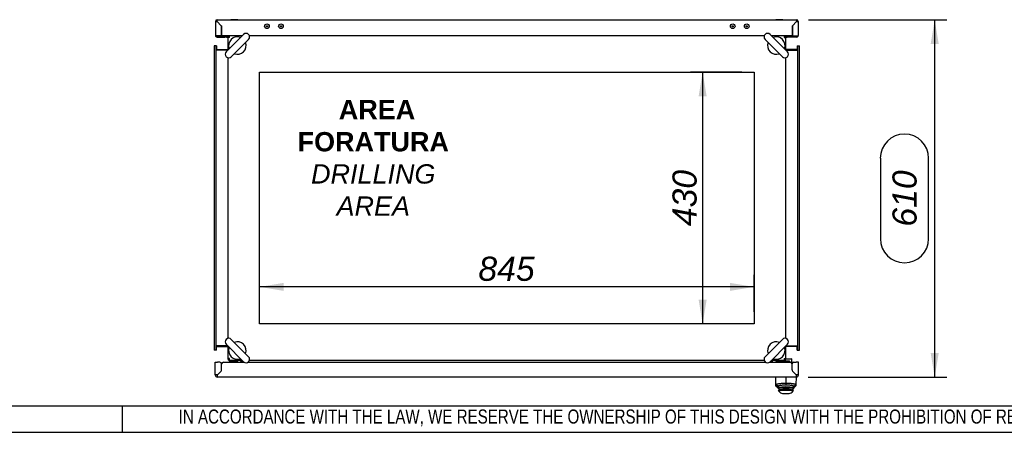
# Paper-space layout 'Layout1' of a CAD drawing. Extents: x 94 to 6181, y 158 to 4314.
# Tile 6 of 11: x 3024 to 4706, y 164 to 869. Entities that reach past the tile are written whole.
import ezdxf
from ezdxf.lldxf.tags import DXFTag

# ---------------------------------------------------------------- set-up
doc = ezdxf.new("R2010")
doc.units = 0
doc.header["$LTSCALE"] = 15
doc.layers.get('0').update_dxf_attribs({"linetype": 'CONTINUOUS'})
for name, color, linetype in [('_TRANSLATION', 7, 'CONTINUOUS'), ('AE00100_03', 7, 'CONTINUOUS'), ('AE00198_03', 7, 'CONTINUOUS'), ('AE00219_03', 7, 'CONTINUOUS'), ('AE00715_01', 7, 'CONTINUOUS'), ('AE00992_10', 7, 'CONTINUOUS'), ('AE00992_31', 7, 'CONTINUOUS'), ('DEFAULT', 7, 'CONTINUOUS'), ('DV4__TRANSLATION', 7, 'CONTINUOUS'), ('F0000000_08', 7, 'CONTINUOUS'), ('F0000000_12', 7, 'CONTINUOUS'), ('F0000000_13', 7, 'CONTINUOUS'), ('F0000000_27', 7, 'CONTINUOUS'), ('F0000000_28', 7, 'CONTINUOUS'), ('F0000001_24', 7, 'CONTINUOUS'), ('M0000000_14', 7, 'CONTINUOUS'), ('M0000000_37', 7, 'CONTINUOUS'), ('M0000000_39', 7, 'CONTINUOUS'), ('M0000000_53', 7, 'CONTINUOUS'), ('M0000000_63', 7, 'CONTINUOUS')]:
    doc.layers.add(name, color=color, linetype=linetype)
doc.styles.add('SEACAD_ARIAL', font='arial.ttf')
doc.styles.add('SEACAD_ARIALI', font='ariali.ttf')
tags = doc.linetypes.add('CENTER2', pattern=[28.575, 19.05, -3.175, 3.175, -3.175]).pattern_tags.tags
tags[10:11] = [DXFTag(74, 4), DXFTag(75, 0), DXFTag(340, '0'), DXFTag(46, 0.0), DXFTag(50, 0.0), DXFTag(44, 0.0), DXFTag(45, 0.0)]
tags[8:9] = [DXFTag(74, 4), DXFTag(75, 0), DXFTag(340, '0'), DXFTag(46, 0.0), DXFTag(50, 0.0), DXFTag(44, 0.0), DXFTag(45, 0.0)]
tags[6:7] = [DXFTag(74, 4), DXFTag(75, 0), DXFTag(340, '0'), DXFTag(46, 0.0), DXFTag(50, 0.0), DXFTag(44, 0.0), DXFTag(45, 0.0)]
tags[4:5] = [DXFTag(74, 4), DXFTag(75, 0), DXFTag(340, '0'), DXFTag(46, 0.0), DXFTag(50, 0.0), DXFTag(44, 0.0), DXFTag(45, 0.0)]
doc.dimstyles.new('ISO', dxfattribs={"dimtxt": 13.75, "dimasz": 13.75, "dimexe": 6.875, "dimexo": 6.875, "dimgap": 3.4375, "dimtad": 1, "dimdec": 1, "dimtxsty": 'SEACAD_ARIAL', "dimblk1": '_SE_FILLED', "dimblk2": '_SE_FILLED', "dimsah": 1, "dimcen": 6.875, "dimazin": 3, "dimtfac": 0.7, "dimtdec": 3, "dimtmove": 0, "dimatfit": 3})

# ---------------------------------------------------------------- blocks, each defined once
blk = doc.blocks.new('DMBLK51')
at = {"layer": '_TRANSLATION', "linetype": 'CONTINUOUS'}
for points in [[(3475, 419.6), (3433.7, 412.8), (3475, 405.9)], [(4237.5, 419.6), (4237.5, 405.9), (4278.7, 412.8)]]:
    blk.add_hatch(color=7, dxfattribs=at).paths.add_polyline_path(points)
at = {"layer": '_TRANSLATION', "color": 7, "linetype": 'CONTINUOUS'}
for p, q in [((3433.7, 370.2), (3433.7, 433.4)), ((4278.7, 370.2), (4278.7, 433.4)), ((4278.7, 412.8), (3433.7, 412.8))]:
    blk.add_line(p, q, dxfattribs=at)
at = {"layer": '_TRANSLATION', "color": 7, "linetype": 'CONTINUOUS', "style": 'SEACAD_ARIALI'}
blk.add_text('845', height=41.25, dxfattribs=at).set_placement((3807.6, 423.1))
blk = doc.blocks.new('_SE_FILLED')
at = {"color": 0}
blk.add_line((0, 0), (-1, 0), dxfattribs=at)
blk.add_solid([(0, 0), (-1, -0.1665), (-1, 0.1665), (0, 0)], dxfattribs=at)
blk = doc.blocks.new('DMBLK52')
at = {"layer": '_TRANSLATION', "linetype": 'CONTINUOUS'}
for points in [[(4184, 738.3), (4197.8, 738.3), (4190.9, 779.6)], [(4184, 390.8), (4190.9, 349.6), (4197.8, 390.8)]]:
    blk.add_hatch(color=7, dxfattribs=at).paths.add_polyline_path(points)
at = {"layer": '_TRANSLATION', "color": 7, "linetype": 'CONTINUOUS'}
for p, q in [((4258.1, 779.6), (4170.3, 779.6)), ((4190.9, 779.6), (4190.9, 349.6)), ((4258.1, 349.6), (4170.3, 349.6))]:
    blk.add_line(p, q, dxfattribs=at)
at = {"layer": '_TRANSLATION', "color": 7, "linetype": 'CONTINUOUS', "style": 'SEACAD_ARIALI'}
blk.add_text('430', height=41.25, rotation=90, dxfattribs=at).set_placement((4180.6, 516.4))
blk = doc.blocks.new('DMBLK53')
at = {"layer": '_TRANSLATION', "linetype": 'CONTINUOUS'}
for points in [[(4594.4, 827.8), (4587.5, 869.1), (4580.6, 827.8)], [(4594.4, 299.8), (4580.6, 299.8), (4587.5, 258.6)]]:
    blk.add_hatch(color=7, dxfattribs=at).paths.add_polyline_path(points)
at = {"layer": '_TRANSLATION', "color": 7, "linetype": 'CONTINUOUS'}
for p, q in [((4372.1, 869.1), (4608.1, 869.1)), ((4587.5, 258.6), (4587.5, 869.1)), ((4494.7, 632.6), (4494.7, 495.1)), ((4577.2, 495.1), (4577.2, 632.6)), ((4371.4, 258.6), (4608.1, 258.6))]:
    blk.add_line(p, q, dxfattribs=at)
for centre, radius, start, end in [((4535.9, 632.6), 41.3, 0, 180), ((4535.9, 495.1), 41.2, 180, 0)]:
    blk.add_arc(centre, radius, start, end, dxfattribs=at)
at = {"layer": '_TRANSLATION', "color": 7, "linetype": 'CONTINUOUS', "style": 'SEACAD_ARIALI'}
blk.add_text('610', height=41.25, rotation=90, dxfattribs=at).set_placement((4556.6, 515.7))

psp = doc.layouts.get("Layout1")

# ---------------------------------------------------------------- linework, layer by layer
at = {"color": 7, "linetype": 'CONTINUOUS'}
for p, q in [((3199.08, 164.32), (3199.08, 209.75)), ((93.52, 164.39), (6181.38, 164.39))]:
    psp.add_line(p, q, dxfattribs=at)
at = {"layer": 'AE00100_03', "color": 7, "linetype": 'CONTINUOUS'}
for centre, radius in [((3446.23, 858.06), 4), ((3446.23, 858.06), 1), ((3470.23, 858.06), 4), ((3470.23, 858.06), 1), ((4242.23, 858.06), 4), ((4242.23, 858.06), 1), ((4266.23, 858.06), 4), ((4266.23, 858.06), 1)]:
    psp.add_circle(centre, radius, dxfattribs=at)
at = {"layer": 'AE00198_03', "color": 7, "linetype": 'CONTINUOUS'}
for p, q in [((3384.98, 285.56), (3384.98, 284.86)), ((3384.98, 284.86), (3395.48, 284.86)), ((3395.48, 284.86), (3395.48, 285.56)), ((4316.98, 286.06), (4316.98, 285.36)), ((4316.98, 285.36), (4327.48, 285.36)), ((4327.48, 285.36), (4327.48, 286.06))]:
    psp.add_line(p, q, dxfattribs=at)
for centre, start, end in [((3390.91, 290.23), 222.17472, 230.4792), ((3389.55, 290.23), 309.5208, 317.82528), ((4322.91, 290.73), 222.17472, 236.50081), ((4321.55, 290.73), 303.49919, 317.82528)]:
    psp.add_arc(centre, 8, start, end, dxfattribs=at)
at = {"layer": 'AE00219_03', "color": 7, "linetype": 'CONTINUOUS'}
for p, q in [((3396.23, 869.26), (3384.23, 869.26)), ((3384.23, 869.26), (3384.23, 869.06)), ((3396.23, 869.06), (3396.23, 869.26)), ((4328.23, 869.26), (4316.23, 869.26)), ((4316.23, 869.26), (4316.23, 869.06)), ((4328.23, 869.06), (4328.23, 869.26))]:
    psp.add_line(p, q, dxfattribs=at)
at = {"layer": 'AE00715_01', "color": 7, "linetype": 'CONTINUOUS'}
for p, q in [((3406.34, 844.15), (3376.64, 814.45)), ((4335.82, 814.45), (4306.13, 844.15)), ((3385.13, 805.97), (3414.82, 835.67)), ((4297.64, 835.67), (4327.34, 805.97)), ((3414.82, 293.45), (3385.13, 323.15)), ((4327.34, 323.15), (4297.64, 293.45)), ((3376.64, 314.67), (3406.34, 284.97)), ((4306.13, 284.97), (4335.82, 314.67))]:
    psp.add_line(p, q, dxfattribs=at)
for centre, radius, start, end in [((3410.58, 839.91), 6, 315, 135), ((4301.88, 839.91), 6, 45, 225), ((3395.73, 825.06), 15, 68.96053, 201.03947), ((3395.73, 825.06), 15, 248.57818, 21.42182), ((4316.73, 825.06), 15, 158.57818, 291.42182), ((4316.73, 825.06), 15, 338.96053, 111.03947), ((3380.88, 810.21), 6, 135, 315), ((4331.58, 810.21), 6, 225, 45), ((3380.88, 318.91), 6, 45, 225), ((4331.58, 318.91), 6, 315, 135), ((3395.73, 304.06), 15, 158.96053, 291.03947), ((3395.73, 304.06), 15, 338.57818, 111.42182), ((4316.73, 304.06), 15, 68.57818, 201.42182), ((4316.73, 304.06), 15, 248.96053, 21.03947), ((3410.58, 289.21), 6, 225, 45), ((4301.88, 289.21), 6, 135, 315)]:
    psp.add_arc(centre, radius, start, end, dxfattribs=at)
at = {"layer": 'AE00992_10', "color": 7, "linetype": 'CONTINUOUS'}
for p, q in [((4316.16, 246.07), (4315.72, 258.56)), ((4333.22, 258.25), (4333.22, 248.39)), ((4347.21, 266.1), (4347.21, 266.06)), ((4350.21, 263.06), (4350.21, 263.1)), ((4350.21, 263.06), (4350.25, 263.06)), ((4350.72, 258.56), (4350.29, 246.07)), ((4316.25, 243.51), (4316.16, 246.07)), ((4319.73, 242.65), (4316.16, 246.07)), ((4319.71, 240.16), (4316.25, 243.51)), ((4316.25, 243.51), (4319.82, 240.06)), ((4319.8, 240.65), (4319.71, 240.65)), ((4319.71, 240.65), (4319.71, 240.16)), ((4319.73, 242.65), (4319.8, 240.65)), ((4320.36, 239.52), (4320.36, 240.8)), ((4320.36, 238.56), (4320.36, 239.52)), ((4323.36, 236.54), (4320.36, 239.52)), ((4323.36, 235.56), (4320.36, 238.56)), ((4323.36, 236.54), (4323.36, 235.56)), ((4333.24, 248.39), (4333.23, 245)), ((4346.06, 239.52), (4343.06, 236.54)), ((4346.06, 238.56), (4343.06, 235.56)), ((4343.06, 235.56), (4343.06, 236.54)), ((4346.06, 239.52), (4346.06, 240.83)), ((4346.06, 239.52), (4346.06, 238.56)), ((4346.62, 240.06), (4350.2, 243.51)), ((4346.64, 240.64), (4346.71, 242.65)), ((4346.71, 240.62), (4346.64, 240.64)), ((4350.29, 246.07), (4346.71, 242.65)), ((4350.2, 243.51), (4346.71, 240.14)), ((4346.71, 240.14), (4346.71, 240.62)), ((4350.29, 246.07), (4350.2, 243.51)), ((4320.21, 235.56), (4323.36, 235.56)), ((4320.21, 235.56), (4322.71, 233.06)), ((4343.06, 235.56), (4323.36, 235.56)), ((4329.33, 230.56), (4337.1, 230.56)), ((4343.06, 235.56), (4346.21, 235.56)), ((4343.71, 233.06), (4346.21, 235.56))]:
    psp.add_line(p, q, dxfattribs=at)
for centre, radius, start, end in [((4333.18, 156.62), 85.1, 80.89714, 99.04735), ((4329.33, 240.56), 10, 228.59038, 270), ((4337.1, 240.56), 10, 270, 311.40962)]:
    psp.add_arc(centre, radius, start, end, dxfattribs=at)
for points, knots in [([(4316.16, 246.07), (4316.17, 246.12), (4316.18, 246.21), (4316.32, 246.34), (4316.5, 246.46), (4316.71, 246.56), (4316.92, 246.65), (4317.11, 246.72), (4317.28, 246.77), (4317.81, 246.94), (4318.91, 247.21), (4320.94, 247.55), (4323.16, 247.83), (4325.54, 248.06), (4328.06, 248.23), (4330.64, 248.34), (4332.37, 248.37), (4333.22, 248.39)], [0, 0, 0, 0, 0.0503449, 0.0952226, 0.1346324, 0.1685736, 0.1970456, 0.2200478, 0.2375801, 0.2496419, 0.3832412, 0.499291, 0.6056762, 0.7088796, 0.8089585, 0.9059756, 1, 1, 1, 1]), ([(4333.23, 245), (4333.11, 245), (4332.87, 245), (4332.5, 245), (4332.14, 244.99), (4331.79, 244.98), (4331.43, 244.97), (4331.08, 244.96), (4330.73, 244.95), (4330.38, 244.93), (4330.03, 244.92), (4329.68, 244.9), (4329.34, 244.88), (4328.99, 244.85), (4328.65, 244.83), (4328.31, 244.8), (4327.26, 244.72), (4325.58, 244.54), (4323.53, 244.22), (4321.86, 243.84), (4320.93, 243.54), (4320.45, 243.33), (4320.22, 243.21), (4320.04, 243.1), (4319.9, 242.99), (4319.8, 242.87), (4319.74, 242.76), (4319.73, 242.69), (4319.73, 242.65)], [0, 0, 0, 0, 0.0166518, 0.0332398, 0.0497758, 0.0662722, 0.0827412, 0.0991951, 0.1156463, 0.132107, 0.1485898, 0.1651067, 0.1816702, 0.1982922, 0.2149848, 0.2317597, 0.2486287, 0.3728333, 0.4977496, 0.6226699, 0.7483171, 0.7845212, 0.8204698, 0.8562656, 0.8920125, 0.9278148, 0.9637764, 1, 1, 1, 1]), ([(4320.36, 239.52), (4320.37, 239.55), (4320.39, 239.62), (4320.54, 239.73), (4320.83, 239.86), (4321.47, 240.06), (4322.54, 240.28), (4324.78, 240.62), (4328.24, 240.92), (4331.63, 241.02), (4334.79, 241.02), (4338.17, 240.92), (4341.65, 240.62), (4343.88, 240.28), (4345.04, 240.04), (4345.72, 239.82), (4346.02, 239.65), (4346.05, 239.56), (4346.06, 239.52)], [0, 0, 0, 0, 0.0251662, 0.0544463, 0.0878392, 0.125344, 0.1999132, 0.2504112, 0.3826858, 0.4997454, 0.5000215, 0.6174371, 0.7495303, 0.8006361, 0.8745732, 0.9250082, 0.9668194, 1, 1, 1, 1]), ([(4343.06, 236.54), (4343.05, 236.58), (4343.04, 236.66), (4342.89, 236.78), (4342.65, 236.91), (4342.22, 237.08), (4341.46, 237.3), (4340.23, 237.55), (4338.74, 237.77), (4336.46, 238), (4333.2, 238.13), (4329.95, 238), (4327.68, 237.77), (4326.18, 237.55), (4324.95, 237.3), (4324.05, 237.04), (4323.47, 236.78), (4323.4, 236.62), (4323.36, 236.54)], [0, 0, 0, 0, 0.031647, 0.0631155, 0.0947041, 0.126708, 0.1898082, 0.2523261, 0.3148104, 0.3770863, 0.5003308, 0.6234958, 0.6855831, 0.7480406, 0.8107844, 0.8736365, 0.9368125, 1, 1, 1, 1]), ([(4333.22, 248.39), (4333.65, 248.38), (4334.5, 248.37), (4335.79, 248.33), (4337.08, 248.28), (4338.36, 248.22), (4339.63, 248.14), (4340.87, 248.05), (4342.08, 247.95), (4343.24, 247.83), (4344.36, 247.7), (4345.81, 247.5), (4347.53, 247.21), (4348.91, 246.87), (4350.03, 246.47), (4350.18, 246.23), (4350.29, 246.07)], [0, 0, 0, 0, 0.0469004, 0.0944936, 0.1427887, 0.1917943, 0.2415189, 0.2919704, 0.3431565, 0.3950845, 0.4477615, 0.5011941, 0.6172109, 0.7507427, 0.831115, 1, 1, 1, 1]), ([(4346.71, 242.65), (4346.71, 242.67), (4346.71, 242.71), (4346.7, 242.76), (4346.67, 242.82), (4346.64, 242.87), (4346.6, 242.93), (4346.54, 242.99), (4346.48, 243.04), (4346.4, 243.1), (4346.31, 243.16), (4346.22, 243.21), (4346.11, 243.27), (4345.99, 243.33), (4345.87, 243.39), (4345.46, 243.56), (4344.59, 243.84), (4342.92, 244.21), (4340.87, 244.54), (4339.1, 244.73), (4337.85, 244.83), (4337.22, 244.87), (4336.57, 244.91), (4335.92, 244.94), (4335.26, 244.97), (4334.59, 244.99), (4333.91, 245), (4333.46, 245), (4333.23, 245)], [0, 0, 0, 0, 0.018185, 0.0362882, 0.0543221, 0.0722993, 0.0902327, 0.108135, 0.1260193, 0.1438984, 0.1617854, 0.1796932, 0.1976347, 0.2156229, 0.2336703, 0.2517897, 0.3772534, 0.5022399, 0.6269487, 0.7513108, 0.7826015, 0.8136744, 0.8446085, 0.8754839, 0.9063808, 0.9373797, 0.9685601, 1, 1, 1, 1])]:
    psp.add_open_spline(points, degree=3, knots=knots, dxfattribs=at)
at = {"layer": 'AE00992_31', "color": 7, "linetype": 'CONTINUOUS'}
for p, q in [((4345.07, 283.56), (4342.93, 283.56)), ((4343.68, 279.26), (4343.73, 279.26)), ((4343.73, 279.06), (4343.68, 279.06)), ((4345.23, 268.08), (4345.23, 268.04)), ((4345.73, 267.58), (4345.73, 267.54)), ((4346.73, 266.54), (4346.73, 266.58))]:
    psp.add_line(p, q, dxfattribs=at)
at = {"layer": 'DEFAULT', "color": 7, "linetype": 'CONTINUOUS'}
psp.add_line((93.52, 209.82), (6181.38, 209.82), dxfattribs=at)
at = {"layer": 'DV4__TRANSLATION', "color": 7, "linetype": 'CENTER2'}
for p, q in [((3433.73, 779.56), (4278.73, 779.56)), ((3433.73, 349.56), (3433.73, 779.56)), ((4278.73, 779.56), (4278.73, 349.56)), ((4278.73, 349.56), (3433.73, 349.56))]:
    psp.add_line(p, q, dxfattribs=at)
at = {"layer": 'F0000000_08', "color": 7, "linetype": 'CONTINUOUS'}
for p, q in [((3381.73, 286.56), (3381.73, 287.68)), ((3402.11, 287.36), (3401.63, 286.08)), ((3395.72, 285.56), (3382.73, 285.56)), ((3396.6, 284.06), (3396.66, 284.21)), ((3401.63, 286.08), (3400.87, 284.06))]:
    psp.add_line(p, q, dxfattribs=at)
for centre, radius, start, end in [((3382.73, 286.56), 1, 180, 270), ((3400.23, 288.06), 2, 339.52255, 345.52249), ((3395.72, 284.56), 1, 69.63587, 90), ((3395.72, 284.56), 1, 339.52255, 69.63587)]:
    psp.add_arc(centre, radius, start, end, dxfattribs=at)
at = {"layer": 'F0000000_12', "color": 7, "linetype": 'CONTINUOUS'}
psp.add_line((3367.97, 283.06), (3369.55, 283.06), dxfattribs=at)
at = {"layer": 'F0000000_13', "color": 7, "linetype": 'CONTINUOUS'}
for p, q in [((3368.95, 282.06), (3368.56, 282.06)), ((3366.23, 267.08), (3366.23, 267.06))]:
    psp.add_line(p, q, dxfattribs=at)
at = {"layer": 'F0000000_27', "color": 7, "linetype": 'CONTINUOUS'}
for p, q in [((3358.23, 866.26), (3358.23, 842.36)), ((3361.03, 869.06), (4351.43, 869.06)), ((3361.05, 866.26), (3361.03, 866.24)), ((3361.03, 866.24), (3361.05, 866.26)), ((3361.03, 866.24), (3368.23, 859.04)), ((3368.25, 859.06), (3361.05, 866.26)), ((3368.23, 859.04), (3368.23, 841.56)), ((3368.28, 859.06), (3368.25, 859.06)), ((3368.28, 859.06), (3368.28, 841.56)), ((4344.18, 859.06), (4344.21, 859.06)), ((4344.18, 859.06), (4344.18, 841.56)), ((4344.21, 859.06), (4351.41, 866.26)), ((4351.43, 866.24), (4344.23, 859.04)), ((4344.23, 859.04), (4344.23, 841.56)), ((4351.41, 866.26), (4351.43, 866.24)), ((4351.43, 866.24), (4351.41, 866.26)), ((4354.23, 866.26), (4354.23, 842.36)), ((3361.03, 841.56), (3358.35, 841.56)), ((3368.23, 841.56), (3361.03, 841.56)), ((3368.23, 841.56), (3368.23, 841.06)), ((3403.75, 841.56), (3368.28, 841.56)), ((3368.28, 841.56), (3368.28, 841.06)), ((4296.12, 841.56), (3416.35, 841.56)), ((4344.18, 841.56), (4308.72, 841.56)), ((4344.18, 841.56), (4344.18, 841.06)), ((4344.23, 841.56), (4351.43, 841.56)), ((4344.23, 841.56), (4344.23, 841.06)), ((4351.43, 841.56), (4354.12, 841.56)), ((3358.55, 841.06), (3361.03, 841.06)), ((3360.96, 841.06), (3361.03, 841.06)), ((3361.03, 841.06), (3361.03, 841.06)), ((3361.03, 841.06), (3374.23, 841.06)), ((3361.03, 839.56), (3374.23, 839.56)), ((3374.23, 841.06), (3377.23, 841.06)), ((3377.23, 839.56), (3374.23, 839.56)), ((3377.23, 841.06), (3380.53, 841.06)), ((3377.23, 841.06), (3377.23, 839.56)), ((3377.23, 839.56), (3379.39, 839.56)), ((4331.93, 841.06), (4335.23, 841.06)), ((4333.07, 839.56), (4335.23, 839.56)), ((4335.23, 841.06), (4338.23, 841.06)), ((4335.23, 839.56), (4335.23, 841.06)), ((4338.23, 839.56), (4335.23, 839.56)), ((4351.43, 841.06), (4338.23, 841.06)), ((4351.43, 839.56), (4338.23, 839.56)), ((4353.91, 841.06), (4351.43, 841.06)), ((4351.5, 841.06), (4351.43, 841.06)), ((4351.43, 841.06), (4351.43, 841.06))]:
    psp.add_line(p, q, dxfattribs=at)
for centre, radius, start, end in [((3361.03, 866.26), 2.8, 90, 180), ((3360.88, 1040.23), 174, 269.12972, 270.05178), ((3206.98, 866.56), 154.07, 359.8886, 0.9299), ((4525.41, 866.42), 174, 179.12972, 180.05178), ((4351.43, 866.26), 2.8, 0, 90), ((4351.73, 1020.31), 154.07, 269.8886, 270.9299), ((3361.03, 842.36), 2.8, 180, 207.664), ((3361.03, 842.36), 1.3, 217.86813, 270), ((4351.43, 842.36), 1.3, 270, 322.13187), ((4351.43, 842.36), 2.8, 332.336, 0), ((3361.03, 842.36), 2.8, 207.664, 270), ((4351.43, 842.36), 2.8, 270, 332.336)]:
    psp.add_arc(centre, radius, start, end, dxfattribs=at)
for centre, major_axis, start_param, end_param in [((3361.03, 842.36), (2.8, 0), 3.1415927, 3.4310573), ((3361.03, 842.36), (1.3, 0), 3.8037148, 4.712389), ((4351.43, 842.36), (-1.3, 0), 1.5707963, 2.4794705), ((4351.43, 842.36), (-2.8, 0), 2.8521281, 3.1415927)]:
    psp.add_ellipse(centre, major_axis=major_axis, ratio=0.9984615, start_param=start_param, end_param=end_param, dxfattribs=at)
at = {"layer": 'F0000000_28', "color": 7, "linetype": 'CONTINUOUS'}
for p, q in [((3357.73, 262.56), (3357.73, 284.06)), ((3357.73, 284.06), (3361.73, 284.06)), ((3365.73, 284.06), (3361.73, 284.06)), ((3368.73, 270.82), (3368.73, 281.06)), ((3368.78, 270.83), (3368.78, 281.06)), ((3371.78, 284.06), (3407.5, 284.06)), ((3413.66, 284.06), (4298.81, 284.06)), ((4304.96, 284.06), (4340.68, 284.06)), ((4343.68, 270.83), (4343.68, 281.06)), ((4343.73, 270.82), (4343.73, 281.06)), ((4346.73, 284.06), (4350.73, 284.06)), ((4354.73, 284.06), (4350.73, 284.06)), ((4354.73, 262.56), (4354.73, 284.06)), ((3361.73, 262.58), (3367.85, 268.7)), ((3361.75, 262.56), (3361.73, 262.58)), ((4350.73, 258.56), (3361.73, 258.56)), ((3367.9, 268.71), (3361.75, 262.56)), ((4344.56, 268.71), (4350.71, 262.56)), ((4350.73, 262.58), (4344.61, 268.7)), ((4350.71, 262.56), (4350.73, 262.58))]:
    psp.add_line(p, q, dxfattribs=at)
for centre, radius, start, end in [((3365.73, 281.06), 3, 0, 90), ((3365.73, 270.82), 3, 315, 0), ((3365.78, 270.83), 3, 315, 0), ((3371.78, 281.06), 3, 90, 180), ((4340.68, 281.06), 3, 0, 90), ((4346.68, 270.83), 3, 180, 225), ((4346.73, 281.06), 3, 90, 180), ((4346.73, 270.82), 3, 180, 225), ((3361.73, 262.56), 4, 180, 270), ((3006.68, 262.33), 355.07, 359.39079, 0.03626), ((4665.21, 262.13), 314.49, 179.9221, 180.65085), ((4350.96, -92.49), 355.07, 89.39079, 90.03626), ((4350.73, 262.56), 4, 270, 0)]:
    psp.add_arc(centre, radius, start, end, dxfattribs=at)
psp.add_open_spline([(3361.73, 262.58), (3361.6, 262.58), (3361.34, 262.58), (3360.95, 262.58), (3360.57, 262.57), (3360.32, 262.57), (3360.08, 262.57), (3359.84, 262.57), (3359.51, 262.57), (3359.19, 262.57), (3359, 262.57), (3358.81, 262.57), (3358.64, 262.57), (3358.4, 262.57), (3358.2, 262.56), (3358.09, 262.56), (3357.99, 262.56), (3357.9, 262.56), (3357.8, 262.56), (3357.75, 262.56), (3357.73, 262.56), (3357.73, 262.56)], degree=3, knots=[0, 0, 0, 0, 0.0625, 0.125, 0.1875, 0.25, 0.25, 0.3125, 0.375, 0.4375, 0.5, 0.5, 0.5625, 0.625, 0.6875, 0.75, 0.75, 0.8125, 0.875, 0.9375, 1, 1, 1, 1], dxfattribs=at)
at = {"layer": 'F0000001_24', "color": 7, "linetype": 'CONTINUOUS'}
for p, q in [((4315.73, 286.56), (4315.73, 287.56)), ((4333.21, 290.06), (4336.53, 290.06)), ((4336.53, 290.06), (4337.74, 290.06)), ((4337.74, 290.06), (4342.23, 290.06)), ((4342.73, 289.56), (4342.73, 284.92)), ((4342.93, 288.05), (4342.73, 288.05)), ((4342.93, 287.5), (4342.73, 287.5)), ((4342.93, 287.49), (4342.73, 287.49)), ((4342.93, 287.49), (4342.93, 283.27)), ((4318.73, 286.06), (4316.23, 286.06)), ((4330.22, 286.06), (4318.73, 286.06)), ((4327.73, 285.06), (4327.73, 284.31)), ((4327.73, 284.31), (4327.73, 284.06)), ((4330.63, 286.06), (4330.22, 286.06)), ((4336.53, 286.06), (4330.63, 286.06)), ((4337.74, 286.06), (4336.53, 286.06)), ((4338.73, 286.06), (4337.74, 286.06)), ((4339.73, 284.92), (4339.73, 285.06)), ((4339.73, 284.06), (4339.73, 284.92)), ((4342.73, 284.92), (4342.73, 283.83)), ((4342.73, 283.83), (4342.73, 283.25)), ((4342.93, 283.2), (4342.78, 283.2))]:
    psp.add_line(p, q, dxfattribs=at)
for centre, radius, start, end in [((4316.23, 286.56), 0.5, 180, 270), ((4342.23, 289.56), 0.5, 0, 90), ((4328.73, 285.06), 1, 90, 180), ((4338.73, 285.06), 1, 0, 90)]:
    psp.add_arc(centre, radius, start, end, dxfattribs=at)
at = {"layer": 'M0000000_14', "color": 7, "linetype": 'CONTINUOUS'}
for p, q in [((3402.73, 841.56), (3402.73, 841.56)), ((4309.73, 841.56), (4309.73, 841.56)), ((3360.03, 818.06), (3379.23, 818.06)), ((4352.43, 818.06), (4333.23, 818.06)), ((3360.03, 311.06), (3379.23, 311.06)), ((4352.43, 311.06), (4333.23, 311.06)), ((3402.73, 287.56), (3402.73, 284.06)), ((4309.73, 287.56), (4309.73, 284.06))]:
    psp.add_line(p, q, dxfattribs=at)
at = {"layer": 'M0000000_37', "color": 7, "linetype": 'CONTINUOUS'}
for p, q in [((3385.61, 841.56), (3385.61, 841.56)), ((3387.92, 841.56), (3387.92, 841.56)), ((3392.54, 841.56), (3392.54, 841.56)), ((3394.85, 841.56), (3394.85, 841.56)), ((4317.61, 841.56), (4317.61, 841.56)), ((4319.92, 841.56), (4319.92, 841.56)), ((4324.54, 841.56), (4324.54, 841.56)), ((4326.85, 841.56), (4326.85, 841.56))]:
    psp.add_line(p, q, dxfattribs=at)
at = {"layer": 'M0000000_39', "color": 7, "linetype": 'CONTINUOUS'}
for p, q in [((3356.23, 824.56), (3356.23, 304.56)), ((3358.73, 824.56), (3356.23, 824.56)), ((3358.73, 824.56), (3358.73, 304.56)), ((3360.03, 824.56), (3358.73, 824.56)), ((3360.03, 824.56), (3360.03, 817.06)), ((3379.23, 817.06), (3360.03, 817.06)), ((4333.23, 817.06), (4352.43, 817.06)), ((4352.43, 824.56), (4352.43, 817.06)), ((4352.43, 824.56), (4353.73, 824.56)), ((4353.73, 304.56), (4353.73, 824.56)), ((4353.73, 824.56), (4356.23, 824.56)), ((4356.23, 304.56), (4356.23, 824.56)), ((3358.73, 304.56), (3356.23, 304.56)), ((3360.03, 304.56), (3358.73, 304.56)), ((3360.03, 304.56), (3360.03, 312.06)), ((3379.23, 312.06), (3360.03, 312.06)), ((4333.23, 312.06), (4352.43, 312.06)), ((4352.43, 304.56), (4352.43, 312.06)), ((4352.43, 304.56), (4353.73, 304.56)), ((4353.73, 304.56), (4356.23, 304.56))]:
    psp.add_line(p, q, dxfattribs=at)
at = {"layer": 'M0000000_53', "color": 7, "linetype": 'CONTINUOUS'}
for p, q in [((3403.73, 841.56), (3403.73, 841.56)), ((4308.73, 841.56), (4308.73, 841.56)), ((3403.73, 284.06), (3403.73, 287.56)), ((4308.73, 284.06), (4308.73, 287.56))]:
    psp.add_line(p, q, dxfattribs=at)
at = {"layer": 'M0000000_63', "color": 7, "linetype": 'CONTINUOUS'}
for p, q in [((3403.75, 841.56), (3382.03, 841.56)), ((3382.03, 838.76), (3382.03, 841.55)), ((4296.12, 841.56), (3416.35, 841.56)), ((4330.43, 841.56), (4308.72, 841.56)), ((4330.75, 841.54), (4330.39, 841.55)), ((4330.43, 841.55), (4330.43, 838.76)), ((3379.23, 838.76), (3379.23, 817.04)), ((3379.26, 839.13), (3379.24, 838.71)), ((4333.23, 817.04), (4333.23, 838.76)), ((3379.23, 804.44), (3379.23, 324.68)), ((4333.23, 324.68), (4333.23, 804.44)), ((3379.23, 312.07), (3379.23, 290.36)), ((4333.23, 290.36), (4333.23, 312.07)), ((3381.71, 287.58), (3382.07, 287.56)), ((3382.03, 287.56), (3382.03, 290.36)), ((3382.03, 287.56), (3403.75, 287.56)), ((3416.35, 287.56), (4296.12, 287.56)), ((4308.72, 287.56), (4330.43, 287.56)), ((4330.43, 290.36), (4330.43, 287.57)), ((4333.21, 289.99), (4333.23, 290.41))]:
    psp.add_line(p, q, dxfattribs=at)
for centre, radius, start, end in [((3382.03, 838.76), 2.8, 99.25943, 172.52602), ((3382.02, 838.46), 3.09, 88.785, 98.10142), ((4330.43, 838.76), 2.8, 0, 83.51919), ((3382.03, 290.36), 2.8, 180, 263.51918), ((4330.45, 290.66), 3.09, 268.78424, 278.10338), ((4330.43, 290.36), 2.8, 279.26037, 352.52501)]:
    psp.add_arc(centre, radius, start, end, dxfattribs=at)
for points, knots in [([(3382.03, 838.76), (3381.67, 838.76), (3381.3, 838.76), (3380.62, 838.76), (3380.31, 838.76), (3379.79, 838.76), (3379.59, 838.76), (3379.31, 838.76), (3379.23, 838.76), (3379.23, 838.76)], [0, 0, 0, 0, 0.25, 0.25, 0.5, 0.5, 0.75, 0.75, 1, 1, 1, 1]), ([(4330.43, 838.76), (4330.46, 838.76), (4330.5, 838.76), (4330.59, 838.76), (4330.71, 838.76), (4330.84, 838.76), (4331.02, 838.76), (4331.25, 838.76), (4331.51, 838.76), (4331.75, 838.76), (4331.99, 838.76), (4332.21, 838.76), (4332.42, 838.76), (4332.6, 838.76), (4332.76, 838.76), (4332.91, 838.76), (4333.02, 838.76), (4333.12, 838.76), (4333.17, 838.76), (4333.2, 838.76), (4333.22, 838.76), (4333.23, 838.76), (4333.23, 838.76), (4333.23, 838.76), (4333.23, 838.76)], [0, 0, 0, 0, 0.0156323, 0.0312635, 0.0625219, 0.0937791, 0.1250356, 0.187528, 0.25002, 0.3125143, 0.3750101, 0.4375058, 0.4999997, 0.5624941, 0.6249899, 0.6874856, 0.7499797, 0.812472, 0.8749644, 0.9062209, 0.9374781, 0.9687364, 0.9843677, 1, 1, 1, 1]), ([(3382.03, 290.36), (3382.01, 290.36), (3381.96, 290.36), (3381.87, 290.36), (3381.76, 290.36), (3381.62, 290.36), (3381.44, 290.36), (3381.22, 290.36), (3380.96, 290.36), (3380.71, 290.36), (3380.47, 290.36), (3380.25, 290.36), (3380.05, 290.36), (3379.86, 290.36), (3379.7, 290.36), (3379.56, 290.36), (3379.44, 290.36), (3379.35, 290.36), (3379.29, 290.36), (3379.26, 290.36), (3379.25, 290.36), (3379.24, 290.36), (3379.23, 290.36), (3379.23, 290.36), (3379.23, 290.36)], [0, 0, 0, 0, 0.0156323, 0.0312635, 0.0625219, 0.0937791, 0.1250356, 0.187528, 0.25002, 0.3125143, 0.3750101, 0.4375058, 0.4999997, 0.5624941, 0.6249899, 0.6874856, 0.7499797, 0.812472, 0.8749644, 0.9062209, 0.9374781, 0.9687364, 0.9843677, 1, 1, 1, 1]), ([(4330.43, 290.36), (4330.8, 290.36), (4331.17, 290.36), (4331.84, 290.36), (4332.15, 290.36), (4332.67, 290.36), (4332.88, 290.36), (4333.16, 290.36), (4333.23, 290.36), (4333.23, 290.36)], [0, 0, 0, 0, 0.25, 0.25, 0.5, 0.5, 0.75, 0.75, 1, 1, 1, 1])]:
    psp.add_open_spline(points, degree=3, knots=knots, dxfattribs=at)

# ---------------------------------------------------------------- texts
at = {"insert": (3295.32, 174.78), "char_height": 24, "width": 2729.9357, "attachment_point": 7}
psp.add_mtext('{\\fArial Narrow|b0||i0||c0|p34;\\C7;\\H24.;\\W0.94;IN ACCORDANCE WITH THE LAW, WE RESERVE THE OWNERSHIP OF THIS DESIGN WITH THE PROHIBITION OF REPRODUCING IT AND MAKING IT KNOWN TO THIRD PARTIES WITHOUT OUR AUTHORIZATION}', dxfattribs=at)
at = {"layer": '_TRANSLATION', "insert": (3627.94, 633.28), "char_height": 33, "width": 268.1215, "attachment_point": 5}
psp.add_mtext('{\\fArial|b0||i0||c0|p34;\\C7;\\H33.;\\W1.; }{\\fArial|b1||i0||c0|p34;\\C7;\\H33.;\\W1.;AREA\\P}{\\fArial|b1||i0||c0|p34;\\C7;\\H33.;\\W1.;FORATURA \\P}{\\fArial|b0||i1||c0|p34;\\C7;\\H33.;\\W1.;DRILLING\\P}{\\fArial|b0||i1||c0|p34;\\C7;\\H33.;\\W1.;AREA}', dxfattribs=at)

# ---------------------------------------------------------------- dimensions: what is measured, and where the dimension line sits
at = {"layer": '_TRANSLATION', "color": 7, "linetype": 'CONTINUOUS'}
for base, p1, p2, angle, override, picture, middle in [((4587.49, 258.56), (4350.73, 258.56), (4351.43, 869.06), 89.9343, {"dimtxt": 41.25, "dimasz": 41.25, "dimexe": 20.625, "dimexo": 20.625, "dimgap": 10.3125, "dimdec": 0, "dimcen": 20.625}, 'DMBLK53', (4587.49, 563.81)), ((4190.91, 779.56), (4278.73, 779.56), (4278.73, 349.56), 270, {"dimtxt": 41.25, "dimasz": 41.25, "dimexe": 20.625, "dimexo": 20.625, "dimgap": 10.3125, "dimcen": 20.625}, 'DMBLK52', (4190.91, 564.56)), ((4278.73, 412.75), (4278.73, 349.56), (3433.73, 349.56), 180, {"dimtxt": 41.25, "dimasz": 41.25, "dimexe": 20.625, "dimexo": 20.625, "dimgap": 10.3125, "dimcen": 20.625}, 'DMBLK51', (3856.23, 412.75))]:
    dim = psp.add_linear_dim(base=base, p1=p1, p2=p2, angle=angle, text='\\A1;<>', dimstyle='ISO', override=override, dxfattribs=at)
    dim.commit()
    dim.dimension.update_dxf_attribs({"geometry": picture, "text_midpoint": middle, "dimtype": 161})

doc.saveas('drawing.dxf')
